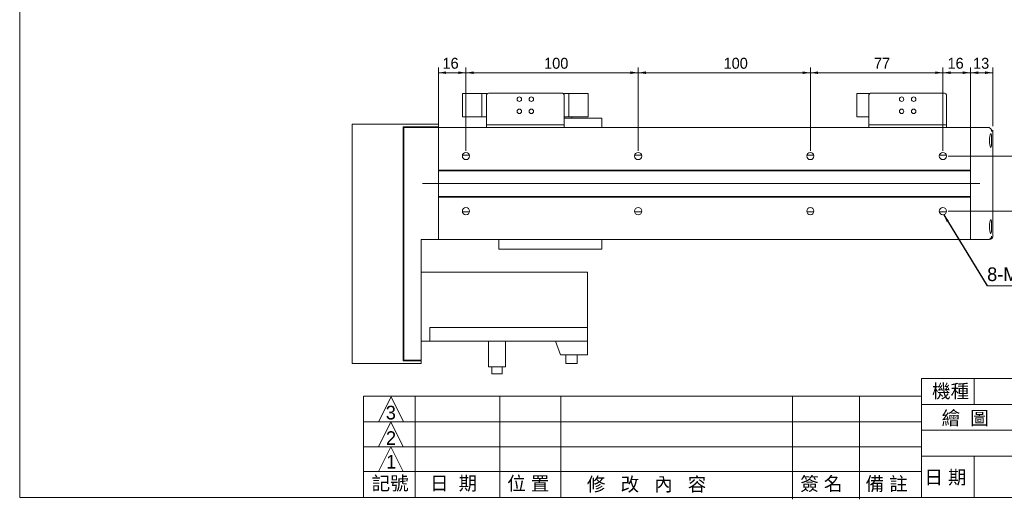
# Model space of a CAD drawing. Header units: millimetres. Extents: x 4 to 887, y 3 to 627.
# Tile 1 of 3: x 4 to 575, y 3 to 282. Entities that reach past the tile are written whole.
import ezdxf

# ---------------------------------------------------------------- set-up
doc = ezdxf.new("R2010")
doc.units = ezdxf.units.MM
doc.layers.add('BORDER', color=7, linetype='Continuous', lineweight=0)
doc.styles.add('SLDTEXTSTYLE0', font='swtxt.ttf', dxfattribs={"width": 0.993})
doc.styles.get("Standard").update_dxf_attribs({"font": 'swtxt.ttf'})
doc.dimstyles.new('SLDDIMSTYLE0', dxfattribs={"dimtxt": 6.207103, "dimasz": 4.5, "dimexe": 0, "dimexo": 0.0625, "dimgap": 1.551776, "dimtad": 1, "dimtoh": 1, "dimdec": 3, "dimzin": 12, "dimdsep": 46, "dimtxsty": 'SLDTEXTSTYLE0', "dimsah": 1, "dimcen": 0.09, "dimadec": 0, "dimazin": 0, "dimtfac": 1, "dimtdec": 3, "dimtofl": 0, "dimtmove": 0, "dimatfit": 3, "dimfxl": 0, "dimtolj": 1, "dimtzin": 12, "dimarcsym": 0})
doc.dimstyles.new('SLDDIMSTYLE1', dxfattribs={"dimtxt": 6.207103, "dimasz": 4.5, "dimexe": 0, "dimexo": 0.0625, "dimgap": 1.551776, "dimtad": 1, "dimtoh": 1, "dimdec": 0, "dimzin": 12, "dimdsep": 46, "dimtxsty": 'SLDTEXTSTYLE0', "dimsah": 1, "dimcen": 0.09, "dimadec": 0, "dimazin": 0, "dimtfac": 1, "dimtdec": 3, "dimtofl": 0, "dimtmove": 0, "dimatfit": 3, "dimfxl": 0, "dimtolj": 1, "dimtzin": 12, "dimarcsym": 0})
doc.dimstyles.new('SLDDIMSTYLE2', dxfattribs={"dimtxt": 4.5, "dimasz": 4.5, "dimexe": 0, "dimexo": 0.0625, "dimgap": 1.125, "dimtad": 0, "dimtih": 1, "dimtoh": 1, "dimdec": 0, "dimzin": 0, "dimdsep": 46, "dimtxsty": 'Standard', "dimsah": 1, "dimcen": 0.09, "dimadec": 0, "dimazin": 0, "dimtfac": 1, "dimtdec": 0, "dimtofl": 0, "dimtmove": 0, "dimatfit": 3, "dimfxl": 0, "dimtolj": 1, "dimtzin": 0, "dimarcsym": 0})

# ---------------------------------------------------------------- blocks, each defined once
blk = doc.blocks.new('*D6')
at = {"layer": 'BORDER'}
for p, q in [((246.81, 217.35), (246.81, 253.8)), ((262.81, 205.39), (262.81, 253.8)), ((246.81, 250.8), (262.81, 250.8))]:
    blk.add_line(p, q, dxfattribs=at)
for points in [[(246.81, 250.8), (251.31, 250.05), (251.31, 251.55)], [(262.81, 250.8), (258.31, 251.55), (258.31, 250.05)]]:
    blk.add_solid(points, dxfattribs=at)
at = {"layer": 'BORDER', "insert": (249.19, 259.46), "char_height": 6.35, "attachment_point": 1, "style": 'SLDTEXTSTYLE0'}
blk.add_mtext('16', dxfattribs=at)
blk = doc.blocks.new('*D7')
at = {"layer": 'BORDER'}
for p, q in [((462.81, 205.39), (462.81, 253.8)), ((539.81, 205.39), (539.81, 253.8)), ((462.81, 250.8), (539.81, 250.8))]:
    blk.add_line(p, q, dxfattribs=at)
for points in [[(462.81, 250.8), (467.31, 250.05), (467.31, 251.55)], [(539.81, 250.8), (535.31, 251.55), (535.31, 250.05)]]:
    blk.add_solid(points, dxfattribs=at)
at = {"layer": 'BORDER', "insert": (499.74, 259.46), "char_height": 6.35, "attachment_point": 1, "style": 'SLDTEXTSTYLE0'}
blk.add_mtext('77', dxfattribs=at)
blk = doc.blocks.new('*D8')
at = {"layer": 'BORDER'}
for p, q in [((539.81, 205.39), (539.81, 253.8)), ((555.81, 217.35), (555.81, 253.8)), ((555.81, 250.8), (539.81, 250.8))]:
    blk.add_line(p, q, dxfattribs=at)
for points in [[(539.81, 250.8), (544.31, 250.05), (544.31, 251.55)], [(555.81, 250.8), (551.31, 251.55), (551.31, 250.05)]]:
    blk.add_solid(points, dxfattribs=at)
at = {"layer": 'BORDER', "insert": (542.49, 259.46), "char_height": 6.35, "attachment_point": 1, "style": 'SLDTEXTSTYLE0'}
blk.add_mtext('16', dxfattribs=at)
blk = doc.blocks.new('*D9')
at = {"layer": 'BORDER'}
for p, q in [((555.81, 217.35), (555.81, 253.8)), ((568.82, 219.69), (568.82, 253.8)), ((568.82, 250.8), (555.81, 250.8))]:
    blk.add_line(p, q, dxfattribs=at)
for points in [[(555.81, 250.8), (560.31, 250.05), (560.31, 251.55)], [(568.82, 250.8), (564.32, 251.55), (564.32, 250.05)]]:
    blk.add_solid(points, dxfattribs=at)
at = {"layer": 'BORDER', "insert": (557.32, 259.46), "char_height": 6.35, "attachment_point": 1, "style": 'SLDTEXTSTYLE0'}
blk.add_mtext('13', dxfattribs=at)
blk = doc.blocks.new('*D10')
at = {"layer": 'BORDER'}
for p, q in [((542.81, 202.39), (593.72, 202.39)), ((590.72, 170.39), (590.72, 202.39)), ((542.81, 170.39), (593.72, 170.39))]:
    blk.add_line(p, q, dxfattribs=at)
for points in [[(590.72, 202.39), (589.97, 197.89), (591.47, 197.89)], [(590.72, 170.39), (591.47, 174.89), (589.97, 174.89)]]:
    blk.add_solid(points, dxfattribs=at)
at = {"layer": 'BORDER', "insert": (582.06, 181.38), "char_height": 6.35, "attachment_point": 1, "rotation": 90, "style": 'SLDTEXTSTYLE0'}
blk.add_mtext('32', dxfattribs=at)
blk = doc.blocks.new('*D11')
at = {"layer": 'BORDER'}
for p, q in [((262.81, 205.39), (262.81, 253.8)), ((362.81, 205.39), (362.81, 253.8)), ((262.81, 250.8), (362.81, 250.8))]:
    blk.add_line(p, q, dxfattribs=at)
for points in [[(262.81, 250.8), (267.31, 250.05), (267.31, 251.55)], [(362.81, 250.8), (358.31, 251.55), (358.31, 250.05)]]:
    blk.add_solid(points, dxfattribs=at)
at = {"layer": 'BORDER', "insert": (308.2, 259.46), "char_height": 6.35, "attachment_point": 1, "style": 'SLDTEXTSTYLE0'}
blk.add_mtext('100', dxfattribs=at)
blk = doc.blocks.new('*D12')
at = {"layer": 'BORDER'}
for p, q in [((362.81, 205.39), (362.81, 253.8)), ((462.81, 205.39), (462.81, 253.8)), ((362.81, 250.8), (462.81, 250.8))]:
    blk.add_line(p, q, dxfattribs=at)
for points in [[(362.81, 250.8), (367.31, 250.05), (367.31, 251.55)], [(462.81, 250.8), (458.31, 251.55), (458.31, 250.05)]]:
    blk.add_solid(points, dxfattribs=at)
at = {"layer": 'BORDER', "insert": (412.43, 259.46), "char_height": 6.35, "attachment_point": 1, "style": 'SLDTEXTSTYLE0'}
blk.add_mtext('100', dxfattribs=at)
blk = doc.blocks.new('SW_NOTE_2')
at = {"layer": 'BORDER', "color": 0}
for p, q in [((0, 0), (85.61, 0)), ((85.61, 0), (0, 0)), ((0, 0), (85.61, 0)), ((85.61, 0), (0, 0)), ((0, 0), (85.61, 0)), ((85.61, 0), (0, 0))]:
    blk.add_line(p, q, dxfattribs=at)
at = {"layer": 'BORDER', "color": 0, "insert": (0.01, 10.74), "char_height": 7.9375, "attachment_point": 1, "style": 'SLDTEXTSTYLE0'}
blk.add_mtext('8-M5XP0.8深10', dxfattribs=at)

msp = doc.modelspace()

# ---------------------------------------------------------------- linework, layer by layer
at = {"color": 7, "linetype": 'Continuous', "lineweight": 15}
for p, q in [((260.81, 238.6893), (260.81, 225.0893)), ((260.81, 238.6893), (272.01, 238.6893)), ((272.01, 238.6893), (272.01, 225.0893)), ((272.01, 238.6893), (275.2099, 238.6893)), ((274.8099, 220.4893), (274.8099, 237.8893)), ((318.8099, 238.8893), (275.8099, 238.8893)), ((322.6099, 238.6893), (319.4099, 238.6893)), ((319.8099, 220.4893), (319.8099, 237.8893)), ((322.6099, 225.0893), (322.6099, 238.6893)), ((333.8099, 238.6893), (322.6099, 238.6893)), ((333.8099, 225.0893), (333.8099, 238.6893)), ((489.8099, 238.6893), (489.8099, 225.0893)), ((489.8099, 238.6893), (497.21, 238.6893)), ((496.8099, 220.4893), (496.8099, 237.8893)), ((540.8099, 238.8893), (497.8099, 238.8893)), ((541.8099, 220.4893), (541.8099, 237.8893)), ((260.81, 225.0893), (272.01, 225.0893)), ((272.01, 225.0893), (274.8099, 225.0893)), ((322.6099, 225.0893), (319.8099, 225.0893)), ((341.8099, 224.3893), (319.8099, 224.3893)), ((333.8099, 225.0893), (322.6099, 225.0893)), ((324.3099, 225.0893), (324.3099, 224.3893)), ((341.8099, 218.8893), (341.8099, 224.3893)), ((489.8099, 225.0893), (496.8099, 225.0893)), ((196.8099, 220.8893), (246.81, 220.8893)), ((196.8099, 220.8893), (246.81, 220.8893)), ((196.8099, 81.8893), (196.8099, 220.8893)), ((226.3099, 219.2893), (246.81, 219.2893)), ((226.3099, 219.2893), (226.3099, 83.4893)), ((226.8099, 218.8893), (246.81, 218.8893)), ((226.8099, 83.8893), (226.8099, 218.8893)), ((226.8099, 218.8893), (246.81, 218.8893)), ((239.8099, 220.8893), (243.8099, 220.8893)), ((243.8099, 220.8893), (239.8099, 220.8893)), ((243.1099, 218.8893), (240.5099, 218.8893)), ((246.81, 218.8893), (246.8099, 215.6756)), ((246.81, 220.8893), (246.81, 219.2893)), ((246.81, 219.2893), (246.81, 218.8893)), ((274.8099, 218.8893), (246.81, 218.8893)), ((274.8099, 218.8893), (274.8099, 220.4893)), ((274.8099, 220.4893), (275.8099, 220.4893)), ((275.8099, 218.8893), (274.8099, 218.8893)), ((318.8099, 220.4893), (275.8099, 220.4893)), ((318.8099, 218.8893), (275.8099, 218.8893)), ((318.8099, 220.4893), (319.8099, 220.4893)), ((319.8099, 218.8893), (318.8099, 218.8893)), ((319.8099, 220.4893), (319.8099, 218.8893)), ((496.8099, 218.8893), (319.8099, 218.8893)), ((496.8099, 218.8893), (496.8099, 220.4893)), ((496.8099, 220.4893), (497.8099, 220.4893)), ((497.8099, 218.8893), (496.8099, 218.8893)), ((540.8099, 220.4893), (497.8099, 220.4893)), ((540.8099, 218.8893), (497.8099, 218.8893)), ((540.8099, 220.4893), (541.8099, 220.4893)), ((541.8099, 218.8893), (540.8099, 218.8893)), ((541.8099, 220.4893), (541.8099, 218.8893)), ((555.8099, 218.8893), (541.8099, 218.8893)), ((566.1117, 218.8893), (555.8099, 218.8893)), ((555.8099, 218.8893), (555.8099, 216.4015)), ((566.8026, 218.8893), (555.8099, 218.8893)), ((555.8099, 216.1277), (555.8099, 218.8893)), ((566.127, 218.8893), (566.1117, 218.8893)), ((566.1117, 218.8893), (566.805, 218.8893)), ((566.805, 218.8893), (566.8026, 218.8893)), ((246.8099, 214.3527), (246.8099, 215.6756)), ((246.81, 194.1893), (246.8099, 214.3527)), ((555.8099, 214.3527), (555.8099, 216.1277)), ((555.8099, 194.1893), (555.8099, 214.3527)), ((568.8034, 216.8893), (568.1053, 216.8893)), ((568.8209, 156.0998), (568.8209, 216.6789)), ((264.8496, 202.8893), (260.7703, 202.8893)), ((364.8496, 202.8893), (360.7703, 202.8893)), ((464.8496, 202.8893), (460.7703, 202.8893)), ((541.8496, 202.8893), (537.7703, 202.8893)), ((226.3099, 199.3893), (226.5599, 199.3893)), ((226.5599, 199.3893), (226.3099, 199.3893)), ((226.5599, 199.3893), (226.5599, 197.3893)), ((226.5599, 175.3893), (226.5599, 197.3893)), ((226.8099, 198.3893), (226.7599, 198.3893)), ((555.8099, 194.1893), (246.81, 194.1893)), ((246.81, 194.1893), (246.81, 193.8893)), ((555.8099, 193.8893), (246.81, 193.8893)), ((246.81, 193.8893), (246.81, 178.8893)), ((555.8099, 194.1893), (555.8099, 193.8893)), ((555.8099, 193.8893), (555.8099, 178.8893)), ((246.8099, 158.4259), (246.81, 178.5893)), ((555.8099, 178.8893), (246.81, 178.8893)), ((246.81, 178.8893), (246.81, 178.5893)), ((555.8099, 178.5893), (246.81, 178.5893)), ((555.8099, 178.8893), (555.8099, 178.5893)), ((555.8099, 158.4259), (555.8099, 178.5893)), ((226.5599, 173.3893), (226.3099, 173.3893)), ((226.5599, 175.3893), (226.5599, 173.3893)), ((226.7599, 174.3893), (226.8099, 174.3893)), ((264.8496, 169.8893), (260.7703, 169.8893)), ((364.8496, 169.8893), (360.7703, 169.8893)), ((464.8496, 169.8893), (460.7703, 169.8893)), ((541.8496, 169.8893), (537.7703, 169.8893)), ((246.8099, 157.1031), (246.8099, 158.4259)), ((246.8099, 157.1031), (246.81, 153.8893)), ((555.8099, 156.651), (555.8099, 158.4259)), ((555.8099, 153.8893), (555.8099, 156.651)), ((555.8099, 156.3771), (555.8099, 153.8893)), ((246.81, 153.8893), (236.8099, 153.8893)), ((236.8099, 153.8893), (236.8099, 83.8893)), ((555.8099, 153.8893), (246.81, 153.8893)), ((281.8099, 148.3893), (281.8099, 153.8893)), ((341.8099, 148.3893), (341.8099, 153.8893)), ((566.1117, 153.8893), (555.8099, 153.8893)), ((566.1117, 153.8893), (566.127, 153.8894)), ((341.8099, 148.3893), (281.8099, 148.3893)), ((236.8099, 134.8893), (333.3099, 134.8893)), ((236.8099, 134.8893), (241.8099, 134.8893)), ((241.8099, 134.8893), (333.3099, 134.8893)), ((333.3099, 102.8893), (333.3099, 134.8893)), ((226.8099, 118.8893), (226.3099, 118.8893)), ((226.8099, 111.8893), (226.3099, 111.8893)), ((241.8099, 94.8893), (241.8099, 102.8893)), ((241.8099, 102.8893), (333.3099, 102.8893)), ((241.8099, 102.8893), (333.3099, 102.8893)), ((333.3099, 99.8893), (333.3099, 102.8893)), ((333.3099, 94.8893), (333.3099, 99.8893)), ((236.8099, 94.8893), (241.8099, 94.8893)), ((241.8099, 94.8893), (314.8099, 94.8893)), ((275.8099, 79.8893), (275.8099, 94.8893)), ((285.8099, 79.8893), (285.8099, 94.8893)), ((333.3099, 94.8893), (314.8099, 94.8893)), ((314.8099, 94.8893), (333.3099, 94.8893)), ((317.8099, 86.8893), (314.8099, 94.8893)), ((333.3099, 86.8893), (333.3099, 94.8893)), ((333.3099, 86.8893), (317.8099, 86.8893)), ((320.8099, 86.8893), (320.8099, 81.8893)), ((327.3099, 81.8893), (327.3099, 86.8893)), ((236.8099, 81.8893), (196.8099, 81.8893)), ((236.8099, 83.4893), (226.3099, 83.4893)), ((236.8099, 83.4893), (226.3099, 83.4893)), ((236.8099, 83.8893), (226.8099, 83.8893)), ((233.8099, 83.4893), (229.8099, 83.4893)), ((229.8099, 83.4893), (233.8099, 83.4893)), ((236.8099, 83.8893), (236.8099, 83.4893)), ((236.8099, 83.4893), (236.8099, 81.8893)), ((327.3099, 81.8893), (320.8099, 81.8893)), ((285.8099, 79.8893), (275.8099, 79.8893)), ((277.8099, 79.8893), (277.8099, 75.8893)), ((283.8099, 75.8893), (277.8099, 75.8893)), ((283.8099, 75.8893), (283.8099, 79.8893))]:
    msp.add_line(p, q, dxfattribs=at)
at = {"color": 7, "linetype": 'Continuous', "lineweight": 15, "flags": 128}
for points in [[(568.7408, 217.3631), (568.7257, 217.4405), (568.7169, 217.4619)], [(567.5699, 215.3893), (567.7734, 215.161), (567.939, 214.4985), (568.0541, 213.4825), (568.1152, 212.2362), (568.1225, 210.9008), (568.0764, 209.6232), (567.9778, 208.5429), (567.829, 207.7775), (567.6377, 207.4126), (567.4195, 207.4953), (567.1995, 208.0265), (567.0112, 208.9501), (566.887, 210.1495), (566.8476, 211.4719), (566.8966, 212.7677), (567.0236, 213.9102), (567.2094, 214.7866), (567.4276, 215.2943), (567.5699, 215.3893)], [(567.5699, 165.3893), (567.7734, 165.161), (567.939, 164.4985), (568.0541, 163.4825), (568.1152, 162.2362), (568.1225, 160.9008), (568.0764, 159.6232), (567.9778, 158.5429), (567.829, 157.7775), (567.6377, 157.4126), (567.4195, 157.4953), (567.1995, 158.0265), (567.0112, 158.9501), (566.887, 160.1495), (566.8476, 161.4719), (566.8966, 162.7677), (567.0236, 163.9102), (567.2094, 164.7866), (567.4276, 165.2943), (567.5699, 165.3893)], [(568.8034, 155.8893), (568.8196, 156.0169), (568.8177, 156.0998)], [(566.805, 153.8893), (566.7743, 153.8893), (566.7277, 153.8893), (566.665, 153.8893), (566.5863, 153.8893), (566.4916, 153.8893), (566.3809, 153.8893), (566.2543, 153.8893), (566.1117, 153.8893)]]:
    msp.add_lwpolyline(points, dxfattribs=at)
at = {"color": 7, "linetype": 'Continuous', "lineweight": 15}
for centre, radius in [((293.8099, 235.3893), 1.3), ((300.8099, 235.3893), 1.3), ((515.8099, 235.3893), 1.3), ((522.8099, 235.3893), 1.3), ((293.8099, 228.3893), 1.3), ((300.8099, 228.3893), 1.3), ((515.8099, 228.3893), 1.3), ((522.8099, 228.3893), 1.3), ((262.8099, 202.3893), 2.1), ((362.8099, 202.3893), 2.1), ((462.8099, 202.3893), 2.1), ((539.8099, 202.3893), 2.1), ((262.8099, 170.3893), 2.1), ((362.8099, 170.3893), 2.1), ((462.8099, 170.3893), 2.1), ((539.8099, 170.3893), 2.1)]:
    msp.add_circle(centre, radius, dxfattribs=at)
for centre, radius, start, end in [((275.8099, 237.8893), 1, 90, 180), ((318.8099, 237.8893), 1, 0, 90), ((497.8099, 237.8893), 1, 90, 180), ((540.8099, 237.8893), 1, 0, 90), ((566.1018, 216.886), 2.0034, 0.095801, 89.28022), ((567.4754, 216.9454), 1.3292, 357.580271, 22.587611), ((567.0259, 216.7882), 1.7962, 356.034002, 14.320868), ((567.8096, 216.7144), 1.0091, 357.133485, 9.980263), ((226.7599, 198.1893), 0.2, 90, 180), ((226.7599, 174.5893), 0.2, 180, 270), ((566.1018, 155.8927), 2.0034, 270.71978, 359.904199), ((566.8049, 155.8878), 1.9985, 270.001102, 0.043152), ((566.5153, 156.0131), 2.3055, 342.115436, 2.67536)]:
    msp.add_arc(centre, radius, start, end, dxfattribs=at)
at = {"layer": 'BORDER', "color": 7}
for p, q in [((3.6292, 626.7568), (3.6292, 4.1297)), ((527.3794, 73.1297), (887.2812, 73.1297)), ((527.3794, 73.1297), (527.3794, 4.1297)), ((558.0474, 73.1297), (558.0474, 58.1297)), ((203.3794, 62.9981), (527.3794, 62.9981)), ((452.3794, 62.9981), (452.3794, 2.9981)), ((491.3272, 62.9981), (491.3272, 2.9981)), ((219.322, 62.4323), (212.1049, 47.9981)), ((226.5391, 47.9981), (219.322, 62.4323)), ((527.3794, 58.1297), (887.2812, 58.1297)), ((203.3794, 47.9981), (527.3794, 47.9981)), ((219.1738, 47.9981), (211.9567, 33.5639)), ((212.1049, 47.9981), (226.5391, 47.9981)), ((226.3909, 33.5639), (219.1738, 47.9981)), ((527.3794, 43.1297), (887.2812, 43.1297)), ((203.3794, 33.5639), (527.3794, 33.5639)), ((219.1738, 33.5639), (211.9567, 19.1297)), ((211.9567, 33.5639), (226.3909, 33.5639)), ((226.3909, 19.1297), (219.1738, 33.5639)), ((527.3794, 28.1297), (887.2812, 28.1297)), ((558.0474, 28.1297), (558.0474, 4.1297)), ((203.3794, 19.1297), (527.3794, 19.1297)), ((211.9567, 19.1297), (226.3909, 19.1297)), ((3.6292, 4.1297), (887.2812, 4.1297))]:
    msp.add_line(p, q, dxfattribs=at)
at = {"layer": 'BORDER'}
for p, q in [((561.2527, 186.3893), (237.5543, 186.3893)), ((203.3794, 62.9981), (203.3794, 4.1297)), ((233.3794, 62.9981), (233.3794, 4.1297)), ((282.4738, 62.9981), (282.4738, 4.1297)), ((317.8925, 62.9981), (317.8925, 4.1297))]:
    msp.add_line(p, q, dxfattribs=at)

# ---------------------------------------------------------------- block references
msp.add_blockref('SW_NOTE_2', (565.5022, 126.973), dxfattribs=at)

# ---------------------------------------------------------------- texts
at = {"layer": 'BORDER', "char_height": 7.9375, "attachment_point": 1, "style": 'SLDTEXTSTYLE0'}
for s, insert in [('機種', (533.526, 69.7705)), ('3', (216.2425, 57.3177)), ('繪  圖', (539.0667, 54.2121)), ('2', (216.3386, 42.5225)), ('1', (216.4501, 28.7612)), ('記號', (208.0337, 16.2577)), ('日  期', (241.9636, 16.2577)), ('位 置', (286.781, 16.1584)), ('簽 名', (456.9752, 16.0085)), ('日 期', (529.0859, 19.7904)), ('修   改   內   容', (333.0497, 15.7255)), ('備 註', (494.8835, 15.9499))]:
    msp.add_mtext(s, dxfattribs=dict(at, insert=insert))

# ---------------------------------------------------------------- dimensions: what is measured, and where the dimension line sits
at = {"layer": 'BORDER'}
for base, p1, p2, dimstyle, picture, middle in [((262.8099, 250.7993), (246.8099, 214.3527), (262.8099, 202.3893), 'SLDDIMSTYLE0', '*D6', (254.3651, 250.7993)), ((362.8099, 250.7993), (262.8099, 202.3893), (362.8099, 202.3893), 'SLDDIMSTYLE0', '*D11', (315.4398, 250.7993)), ((462.8099, 250.7993), (362.8099, 202.3893), (462.8099, 202.3893), 'SLDDIMSTYLE0', '*D12', (419.6678, 250.7993)), ((539.8099, 250.7993), (462.8099, 202.3893), (539.8099, 202.3893), 'SLDDIMSTYLE0', '*D7', (505.9397, 250.7993)), ((539.8099, 250.7993), (555.8099, 214.3527), (539.8099, 202.3893), 'SLDDIMSTYLE0', '*D8', (547.6594, 250.7993)), ((555.8099, 250.7993), (568.8209, 216.6926), (555.8099, 214.3527), 'SLDDIMSTYLE1', '*D9', (562.4895, 250.7993))]:
    dim = msp.add_linear_dim(base=base, p1=p1, p2=p2, dimstyle=dimstyle, dxfattribs=at)
    dim.commit()
    dim.dimension.update_dxf_attribs({"geometry": picture, "text_midpoint": middle, "dimtype": 160})
dim = msp.add_linear_dim(base=(590.7246, 202.3893), p1=(539.8099, 170.3893), p2=(539.8099, 202.3893), angle=90, dimstyle='SLDDIMSTYLE0', dxfattribs=at)
dim.commit()
dim.dimension.update_dxf_attribs({"geometry": '*D10', "text_midpoint": (590.7246, 187.5802), "dimtype": 160})

# ---------------------------------------------------------------- leaders
msp.add_leader([(540.2642, 168.339), (565.5022, 126.973)], dimstyle='SLDDIMSTYLE2', dxfattribs=at)

doc.saveas('drawing.dxf')
